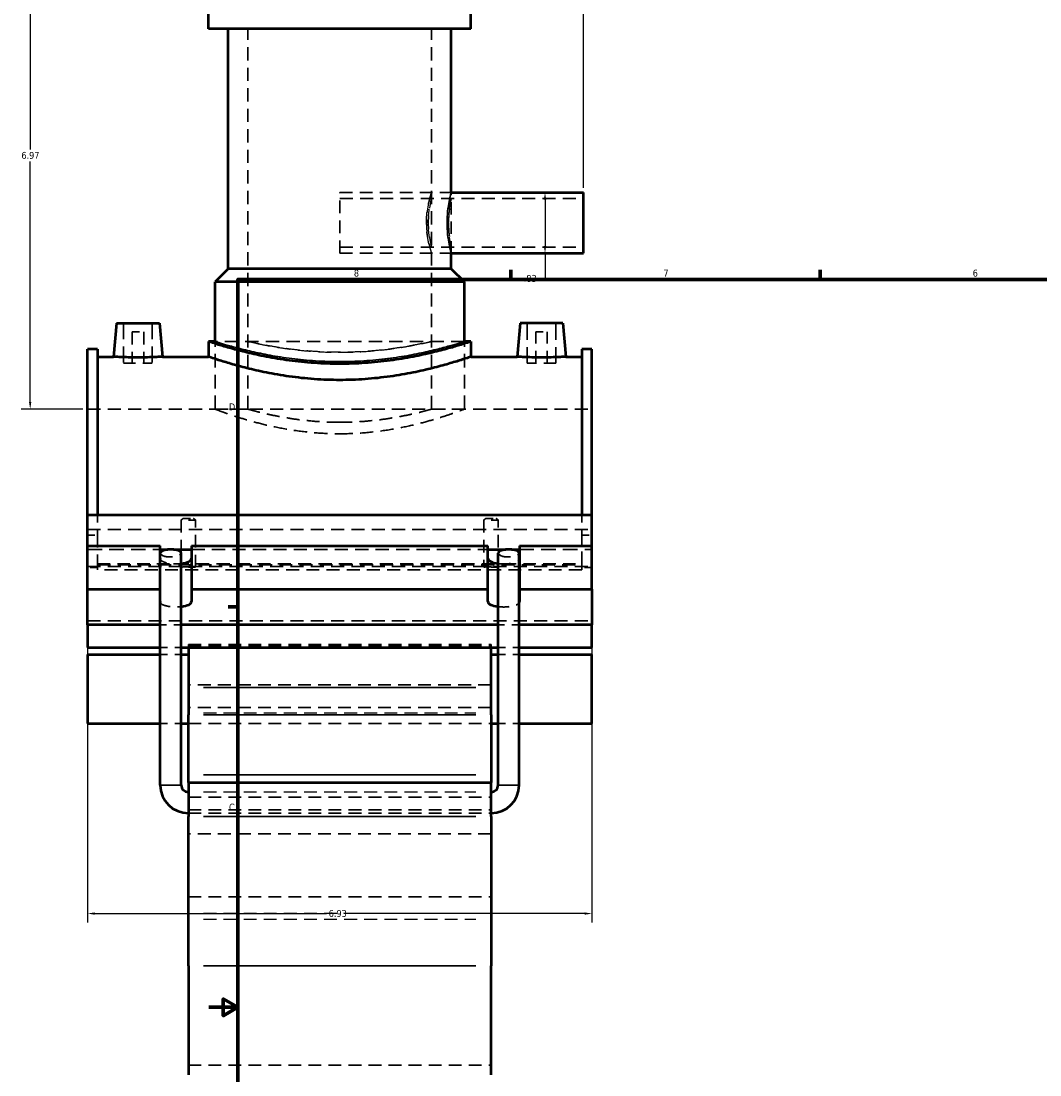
# Model space of a CAD drawing. Header units: inches. Extents: x -2.5 to 51, y -2 to 49.7.
# Tile 2 of 9: x -2.5 to 11.5, y 10.1 to 24.6. Entities that reach past the tile are written whole.
import ezdxf

# ---------------------------------------------------------------- set-up
doc = ezdxf.new("R2010")
doc.units = ezdxf.units.IN
doc.header["$MEASUREMENT"] = 0
doc.linetypes.add('DASHED', pattern=[0.2067, 0.1654, -0.0413])
for name, color, linetype, lineweight in [('Border (ANSI)', 7, 'Continuous', 70), ('Dimension (ANSI)', 7, 'Continuous', 25), ('Hidden (ANSI)', 7, 'DASHED', 35), ('Hidden Narrow (ANSI)', 7, 'DASHED', 25), ('Visible (ANSI)', 7, 'Continuous', 50), ('Visible Narrow (ANSI)', 7, 'Continuous', 35)]:
    doc.layers.add(name, color=color, linetype=linetype, lineweight=lineweight)
doc.styles.add('Note Text (ANSI)', font='tahoma.ttf')
doc.dimstyles.new('Default (ANSI)', dxfattribs={"dimtxt": 0.094488, "dimasz": 0.098425, "dimexe": 0.125, "dimexo": 0.0625, "dimgap": 0.031496, "dimtad": 0, "dimtih": 1, "dimtoh": 1, "dimrnd": 1e-08, "dimzin": 4, "dimdsep": 46, "dimtxsty": 'Note Text (ANSI)', "dimcen": 0.09, "dimdle": 0.393701, "dimclrd": 256, "dimclre": 256, "dimclrt": 5, "dimadec": 0, "dimazin": 1, "dimtfac": 1, "dimtofl": 0, "dimtmove": 0, "dimatfit": 3, "dimfxl": 1, "dimtolj": 1, "dimtzin": 4, "dimlwd": -1, "dimlwe": -1, "dimarcsym": 0})

# ---------------------------------------------------------------- blocks, each defined once
blk = doc.blocks.new('Borders Default Border')
at = {"layer": 'Border (ANSI)'}
for p, q in [((4.25, 21), (4.25, 21.134)), ((8.5, 21), (8.5, 21.134)), ((0.5, 16.5), (0.366, 16.5))]:
    blk.add_line(p, q, dxfattribs=at)
at = {"layer": 'Border (ANSI)', "flags": 128}
for points in [[(0.5, 1), (0.5, 21), (33.5, 21), (33.5, 1), (0.5, 1)], [(0.1, 11), (0.5, 11), (0.3, 11.115), (0.3, 10.885), (0.5, 11)]]:
    blk.add_lwpolyline(points, dxfattribs=at)
at = {"layer": 'Border (ANSI)', "color": 5, "true_color": 0x0000ff, "char_height": 0.0945, "attachment_point": 7, "style": 'Note Text (ANSI)'}
for s, insert in [('8', (2.094, 21.038)), ('7', (6.346, 21.04)), ('6', (10.595, 21.038)), ('D', (0.378, 19.203)), ('C', (0.378, 13.701))]:
    blk.add_mtext(s, dxfattribs=dict(at, insert=insert))
blk = doc.blocks.new('*D6')
at = {"layer": 'Defpoints', "color": 0, "transparency": 16777216}
for p in [(-1.566, 17.042), (5.364, 17.042), (5.364, 12.288)]:
    blk.add_point(p, dxfattribs=at)
at = {"layer": 'Dimension (ANSI)', "transparency": 16777216}
for p, q in [((-1.566, 16.979), (-1.566, 12.163)), ((5.364, 16.979), (5.364, 12.163)), ((-1.467, 12.288), (1.716, 12.288)), ((5.266, 12.288), (2.019, 12.288))]:
    blk.add_line(p, q, dxfattribs=at)
for points in [[(-1.467, 12.304), (-1.467, 12.272), (-1.566, 12.288)], [(5.266, 12.304), (5.266, 12.272), (5.364, 12.288)]]:
    blk.add_solid(points, dxfattribs=at)
at = {"layer": 'Dimension (ANSI)', "color": 5, "transparency": 16777216, "insert": (1.748, 12.337), "char_height": 0.0945, "attachment_point": 1, "style": 'Note Text (ANSI)'}
blk.add_mtext('\\A1;6.93', dxfattribs=at)
blk = doc.blocks.new('*D8')
at = {"layer": 'Defpoints', "color": 0, "transparency": 16777216}
for p in [(5.249, 26.664), (1.899, 26.188), (5.249, 22.195)]:
    blk.add_point(p, dxfattribs=at)
at = {"layer": 'Dimension (ANSI)', "transparency": 16777216}
for p, q in [((1.899, 26.25), (1.899, 26.789)), ((5.249, 22.258), (5.249, 26.789)), ((1.998, 26.664), (4.108, 26.664)), ((5.151, 26.664), (4.41, 26.664))]:
    blk.add_line(p, q, dxfattribs=at)
for points in [[(1.998, 26.681), (1.998, 26.648), (1.899, 26.664)], [(5.151, 26.681), (5.151, 26.648), (5.249, 26.664)]]:
    blk.add_solid(points, dxfattribs=at)
at = {"layer": 'Dimension (ANSI)', "color": 5, "transparency": 16777216, "insert": (4.14, 26.713), "char_height": 0.0945, "attachment_point": 1, "style": 'Note Text (ANSI)'}
blk.add_mtext('\\A1;3.35', dxfattribs=at)
blk = doc.blocks.new('*D9')
at = {"layer": 'Defpoints', "color": 0, "transparency": 16777216}
for p in [(4.509, 22.195), (4.509, 21.361), (4.72, 21.361)]:
    blk.add_point(p, dxfattribs=at)
at = {"layer": 'Dimension (ANSI)', "transparency": 16777216}
for p, q in [((4.72, 22.097), (4.72, 21.459)), ((4.72, 21.361), (4.72, 21.012)), ((4.72, 21.012), (4.621, 21.012))]:
    blk.add_line(p, q, dxfattribs=at)
for points in [[(4.703, 22.097), (4.736, 22.097), (4.72, 22.195)], [(4.703, 21.459), (4.736, 21.459), (4.72, 21.361)]]:
    blk.add_solid(points, dxfattribs=at)
at = {"layer": 'Dimension (ANSI)', "color": 5, "transparency": 16777216, "insert": (4.428, 21.062), "char_height": 0.0945, "attachment_point": 1, "style": 'Note Text (ANSI)'}
blk.add_mtext('\\A1;.83', dxfattribs=at)
blk = doc.blocks.new('*D10')
at = {"layer": 'Defpoints', "color": 0, "transparency": 16777216}
for p in [(-2.353, 26.188), (1.258, 26.188), (-1.566, 19.218)]:
    blk.add_point(p, dxfattribs=at)
at = {"layer": 'Dimension (ANSI)', "transparency": 16777216}
for p, q in [((1.196, 26.188), (-2.478, 26.188)), ((-2.353, 26.09), (-2.353, 22.784)), ((-2.353, 19.316), (-2.353, 22.622)), ((-1.628, 19.218), (-2.478, 19.218))]:
    blk.add_line(p, q, dxfattribs=at)
for points in [[(-2.369, 26.09), (-2.337, 26.09), (-2.353, 26.188)], [(-2.369, 19.316), (-2.337, 19.316), (-2.353, 19.218)]]:
    blk.add_solid(points, dxfattribs=at)
at = {"layer": 'Dimension (ANSI)', "color": 5, "transparency": 16777216, "insert": (-2.474, 22.752), "char_height": 0.0945, "attachment_point": 1, "style": 'Note Text (ANSI)'}
blk.add_mtext('\\A1;6.97', dxfattribs=at)

msp = doc.modelspace()

# ---------------------------------------------------------------- linework, layer by layer
at = {"layer": 'Hidden (ANSI)', "ltscale": 1.099577}
for p, q in [((0.6377, 19.218), (0.6377, 24.4455)), ((3.161, 19.218), (3.161, 24.4455))]:
    msp.add_line(p, q, dxfattribs=at)
at = {"layer": 'Hidden (ANSI)', "ltscale": 1.057135}
msp.add_line((1.8993, 21.3606), (1.8993, 22.1953), dxfattribs=at)
at = {"layer": 'Hidden (ANSI)', "ltscale": 1.058821}
for p, q in [((1.8993, 22.1953), (3.4313, 22.1953)), ((1.8993, 21.3606), (3.4313, 21.3606))]:
    msp.add_line(p, q, dxfattribs=at)
at = {"layer": 'Hidden (ANSI)', "ltscale": 1.009489}
msp.add_line((3.4313, 21.3606), (3.4313, 22.1953), dxfattribs=at)
at = {"layer": 'Hidden (ANSI)', "ltscale": 1.080471}
for p, q in [((1.8993, 22.1118), (5.2493, 22.1118)), ((1.8993, 21.4441), (5.2493, 21.4441))]:
    msp.add_line(p, q, dxfattribs=at)
at = {"layer": 'Hidden (ANSI)', "ltscale": 1.333288}
for p, q in [((-1.0695, 20.3991), (-1.0695, 19.8479)), ((-0.6758, 20.3991), (-0.6758, 19.8479)), ((4.4745, 19.8479), (4.4745, 20.3991)), ((4.8682, 19.8479), (4.8682, 20.3991))]:
    msp.add_line(p, q, dxfattribs=at)
at = {"layer": 'Hidden (ANSI)', "ltscale": 0.471064}
for p, q in [((-0.9514, 20.281), (-0.7939, 20.281)), ((4.5926, 20.281), (4.7501, 20.281))]:
    msp.add_line(p, q, dxfattribs=at)
at = {"layer": 'Hidden (ANSI)', "ltscale": 1.047583}
for p, q in [((-0.9514, 20.281), (-0.9514, 19.8479)), ((-0.7939, 20.281), (-0.7939, 19.8479)), ((4.5926, 19.8479), (4.5926, 20.281)), ((4.7501, 19.8479), (4.7501, 20.281))]:
    msp.add_line(p, q, dxfattribs=at)
at = {"layer": 'Hidden (ANSI)', "ltscale": 1.104495}
msp.add_line((3.6116, 20.148), (0.1871, 20.148), dxfattribs=at)
at = {"layer": 'Hidden (ANSI)', "ltscale": 1.124841}
for p, q in [((0.1871, 19.218), (0.1871, 20.148)), ((3.6116, 19.218), (3.6116, 20.148))]:
    msp.add_line(p, q, dxfattribs=at)
at = {"layer": 'Hidden (ANSI)', "ltscale": 0.997297}
for p, q in [((-1.0695, 19.8479), (-0.6758, 19.8479)), ((4.8682, 19.8479), (4.4745, 19.8479))]:
    msp.add_line(p, q, dxfattribs=at)
at = {"layer": 'Hidden (ANSI)', "ltscale": 1.081511}
for p, q in [((-1.5657, 19.218), (5.3643, 19.218)), ((-1.5657, 17.5668), (5.3643, 17.5668)), ((-1.5657, 17.0543), (5.3643, 17.0543)), ((-1.5657, 16.3101), (5.3643, 16.3101))]:
    msp.add_line(p, q, dxfattribs=at)
at = {"layer": 'Hidden (ANSI)', "ltscale": 1.089963}
for p, q in [((0.1871, 19.218), (0.6377, 19.218)), ((3.161, 19.218), (3.6116, 19.218))]:
    msp.add_line(p, q, dxfattribs=at)
at = {"layer": 'Hidden (ANSI)', "ltscale": 0.630222}
for p, q in [((-1.4271, 17.764), (-1.4271, 17.487)), ((5.2257, 17.764), (5.2257, 17.487))]:
    msp.add_line(p, q, dxfattribs=at)
at = {"layer": 'Hidden (ANSI)', "ltscale": 1.04627}
for p, q in [((-0.279, 17.6943), (-0.279, 17.0455)), ((-0.0803, 17.0455), (-0.0803, 17.6943)), ((3.879, 17.6943), (3.879, 17.0455)), ((4.0777, 17.0455), (4.0777, 17.6943))]:
    msp.add_line(p, q, dxfattribs=at)
at = {"layer": 'Hidden (ANSI)', "ltscale": 0.44938}
for p, q in [((-0.0803, 17.6943), (-0.279, 17.6943)), ((4.0777, 17.6943), (3.879, 17.6943))]:
    msp.add_line(p, q, dxfattribs=at)
at = {"layer": 'Hidden (ANSI)', "ltscale": 0.297896}
for p, q in [((-0.2493, 17.718), (-0.1101, 17.718)), ((3.9087, 17.718), (4.0479, 17.718))]:
    msp.add_line(p, q, dxfattribs=at)
at = {"layer": 'Hidden (ANSI)', "ltscale": 0.263891}
for p, q in [((-1.5657, 17.487), (-1.4271, 17.487)), ((5.2257, 17.487), (5.3643, 17.487)), ((-1.4271, 17.042), (-1.5657, 17.042)), ((5.3643, 17.042), (5.2257, 17.042))]:
    msp.add_line(p, q, dxfattribs=at)
at = {"layer": 'Hidden (ANSI)', "ltscale": 1.015378}
for p, q in [((-1.4271, 17.487), (-1.4271, 17.0925)), ((5.2257, 17.0925), (5.2257, 17.487))]:
    msp.add_line(p, q, dxfattribs=at)
at = {"layer": 'Hidden (ANSI)', "ltscale": 1.205209}
for p, q in [((-1.5657, 17.2898), (-0.5692, 17.2898)), ((4.3679, 17.2898), (5.3643, 17.2898))]:
    msp.add_line(p, q, dxfattribs=at)
at = {"layer": 'Hidden (ANSI)', "ltscale": 0.152872}
for p, q in [((-0.4624, 17.2898), (-0.3821, 17.2898)), ((4.1807, 17.2898), (4.261, 17.2898))]:
    msp.add_line(p, q, dxfattribs=at)
at = {"layer": 'Hidden (ANSI)', "ltscale": 1.094429}
msp.add_line((-0.1366, 17.2898), (3.9353, 17.2898), dxfattribs=at)
at = {"layer": 'Hidden (ANSI)', "ltscale": 0.072672}
for p, q in [((-1.4271, 17.0925), (-1.4271, 17.0795)), ((5.2257, 17.0795), (5.2257, 17.0925))]:
    msp.add_line(p, q, dxfattribs=at)
at = {"layer": 'Hidden (ANSI)', "ltscale": 1.039332}
for p, q in [((-1.4271, 17.0925), (-0.3529, 17.0925)), ((4.1516, 17.0925), (5.2257, 17.0925))]:
    msp.add_line(p, q, dxfattribs=at)
at = {"layer": 'Hidden (ANSI)', "ltscale": 1.089623}
msp.add_line((-0.3529, 17.0925), (4.1516, 17.0925), dxfattribs=at)
at = {"layer": 'Hidden (ANSI)', "ltscale": 1.072859}
for p, q in [((-1.4271, 17.0795), (5.2257, 17.0795)), ((5.2257, 17.0101), (-1.4271, 17.0101))]:
    msp.add_line(p, q, dxfattribs=at)
at = {"layer": 'Hidden (ANSI)', "ltscale": 0.14758}
for p, q in [((-1.4271, 17.0101), (-1.4271, 17.0795)), ((5.2257, 17.0795), (5.2257, 17.0101))]:
    msp.add_line(p, q, dxfattribs=at)
at = {"layer": 'Hidden (ANSI)', "ltscale": 0.378259}
for p, q in [((-0.0803, 17.0455), (-0.279, 17.0455)), ((4.0777, 17.0455), (3.879, 17.0455))]:
    msp.add_line(p, q, dxfattribs=at)
at = {"layer": 'Hidden (ANSI)', "ltscale": 0.549173}
for p, q in [((-0.278, 16.2532), (-0.5664, 16.2532)), ((4.3651, 16.2532), (4.0767, 16.2532)), ((-0.5664, 15.9452), (-0.278, 15.9452)), ((4.0767, 15.9452), (4.3651, 15.9452)), ((-0.5664, 15.8487), (-0.278, 15.8487)), ((4.0767, 15.8487), (4.3651, 15.8487)), ((-0.5664, 14.899), (-0.278, 14.899)), ((4.0767, 14.899), (4.3651, 14.899))]:
    msp.add_line(p, q, dxfattribs=at)
at = {"layer": 'Hidden (ANSI)', "ltscale": 0.300161}
for p, q in [((-0.1797, 15.9838), (-0.1797, 15.9636)), ((3.9783, 15.9636), (3.9783, 15.9838))]:
    msp.add_line(p, q, dxfattribs=at)
at = {"layer": 'Hidden (ANSI)', "ltscale": 1.058743}
for p, q in [((-0.1797, 15.9838), (3.9783, 15.9838)), ((-0.1797, 15.9636), (3.9783, 15.9636)), ((3.9783, 15.4286), (-0.1797, 15.4286)), ((3.9783, 15.1179), (-0.1797, 15.1179)), ((-0.1797, 14.899), (3.9783, 14.899)), ((-0.1797, 13.8883), (3.9783, 13.8883)), ((-0.1797, 13.7132), (3.9783, 13.7132)), ((-0.1797, 13.6667), (3.9783, 13.6667)), ((3.9783, 13.385), (-0.1797, 13.385)), ((-0.1797, 12.5186), (3.9783, 12.5186)), ((-0.1797, 10.2062), (3.9783, 10.2062))]:
    msp.add_line(p, q, dxfattribs=at)
at = {"layer": 'Hidden (ANSI)', "ltscale": 0.115573}
for p, q in [((-0.1797, 15.9636), (-0.1797, 15.9452)), ((3.9783, 15.9452), (3.9783, 15.9636))]:
    msp.add_line(p, q, dxfattribs=at)
at = {"layer": 'Hidden (ANSI)', "ltscale": 1.131185}
for centre in [(-0.4222, 17.2394), (4.2209, 17.2394)]:
    msp.add_ellipse(centre, major_axis=(0.1442, 0), ratio=0.3639702, start_param=3.1415927, end_param=6.2831853, dxfattribs=at)
at = {"layer": 'Hidden (ANSI)', "ltscale": 0.580703}
for centre, major_axis, start_param, end_param in [((-0.3529, 17.1665), (-0.2163, 0), 0.1609249, 1.5707963), ((4.1516, 17.1665), (0.2163, 0), 4.712389, 6.1222604)]:
    msp.add_ellipse(centre, major_axis=major_axis, ratio=0.3420201, start_param=start_param, end_param=end_param, dxfattribs=at)
at = {"layer": 'Hidden (ANSI)', "ltscale": 0.145557}
for centre, start_param, end_param in [((-0.3529, 17.1665), 1.5707963, 1.9243713), ((4.1516, 17.1665), 1.2172214, 1.5707963)]:
    msp.add_ellipse(centre, major_axis=(-0.2163, 0), ratio=0.3420201, start_param=start_param, end_param=end_param, dxfattribs=at)
at = {"layer": 'Hidden (ANSI)', "ltscale": 0.922604}
for centre, major_axis, start_param, end_param in [((-0.3529, 16.5737), (-0.2163, 0), 0.1609249, 1.9243713), ((4.1516, 16.5737), (0.2163, 0), 4.358814, 6.1222604)]:
    msp.add_ellipse(centre, major_axis=major_axis, ratio=0.3420201, start_param=start_param, end_param=end_param, dxfattribs=at)
at = {"layer": 'Hidden (ANSI)', "ltscale": 1.094813}
for points, knots in [([(0.1871, 19.218), (0.1871, 19.218), (0.1976, 19.2139), (0.2415, 19.1975), (0.2748, 19.1852), (0.3625, 19.1541), (0.417, 19.1353), (0.5423, 19.0949), (0.6132, 19.0733), (0.764, 19.0312), (0.8493, 19.0092), (1.0351, 18.9676), (1.1358, 18.948), (1.3463, 18.9152), (1.4564, 18.902), (1.6785, 18.8843), (1.7906, 18.88), (1.8993, 18.88)], [19.8774218, 19.8774218, 19.8774218, 19.8774218, 20.7053119, 20.7053119, 21.533202, 21.533202, 22.3610921, 22.3610921, 23.1889822, 23.1889822, 24.0175439, 24.0175439, 24.8461056, 24.8461056, 25.6746674, 25.6746674, 26.5032291, 26.5032291, 26.5032291, 26.5032291]), ([(1.8993, 18.88), (2.0081, 18.88), (2.1201, 18.8843), (2.3422, 18.902), (2.4523, 18.9152), (2.6629, 18.948), (2.7635, 18.9676), (2.9494, 19.0092), (3.0346, 19.0312), (3.1854, 19.0733), (3.2564, 19.0949), (3.3817, 19.1353), (3.4361, 19.1541), (3.5238, 19.1852), (3.5572, 19.1975), (3.6011, 19.2139), (3.6116, 19.218), (3.6116, 19.218)], [0, 0, 0, 0, 0.8285617, 0.8285617, 1.6571235, 1.6571235, 2.4856852, 2.4856852, 3.3142469, 3.3142469, 4.142137, 4.142137, 4.9700271, 4.9700271, 5.7979172, 5.7979172, 6.6258073, 6.6258073, 6.6258073, 6.6258073])]:
    msp.add_open_spline(points, degree=3, knots=knots, dxfattribs=at)
at = {"layer": 'Hidden (ANSI)', "ltscale": 1.070717}
for points, knots in [([(1.8993, 19.0377), (1.8197, 19.0377), (1.7374, 19.04), (1.5741, 19.0492), (1.493, 19.0561), (1.3377, 19.0734), (1.2634, 19.0837), (1.126, 19.1058), (1.063, 19.1175), (0.9514, 19.14), (0.899, 19.1516), (0.8066, 19.1734), (0.7665, 19.1835), (0.7019, 19.2003), (0.6775, 19.207), (0.6453, 19.2158), (0.6377, 19.218), (0.6377, 19.218)], [0, 0, 0, 0, 0.6071488, 0.6071488, 1.2142975, 1.2142975, 1.8214463, 1.8214463, 2.428595, 2.428595, 3.0356081, 3.0356081, 3.6426212, 3.6426212, 4.2496343, 4.2496343, 4.8566474, 4.8566474, 4.8566474, 4.8566474]), ([(3.161, 19.218), (3.161, 19.218), (3.1533, 19.2158), (3.1212, 19.207), (3.0967, 19.2003), (3.0322, 19.1835), (2.9921, 19.1734), (2.8996, 19.1516), (2.8472, 19.14), (2.7357, 19.1175), (2.6727, 19.1058), (2.5353, 19.0837), (2.461, 19.0734), (2.3057, 19.0561), (2.2246, 19.0492), (2.0613, 19.04), (1.979, 19.0377), (1.8993, 19.0377)], [14.5699421, 14.5699421, 14.5699421, 14.5699421, 15.1769552, 15.1769552, 15.7839683, 15.7839683, 16.3909814, 16.3909814, 16.9979944, 16.9979944, 17.6051432, 17.6051432, 18.212292, 18.212292, 18.8194407, 18.8194407, 19.4265895, 19.4265895, 19.4265895, 19.4265895])]:
    msp.add_open_spline(points, degree=3, knots=knots, dxfattribs=at)
at = {"layer": 'Hidden (ANSI)', "ltscale": 0.072239}
for points, weights in [([(-0.2493, 17.718), (-0.2625, 17.7082), (-0.279, 17.6943)], [1, 1.00992428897, 1]), ([(-0.0803, 17.6943), (-0.0969, 17.7082), (-0.1101, 17.718)], [1, 1.00992428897, 1]), ([(3.9087, 17.718), (3.8955, 17.7082), (3.879, 17.6943)], [1, 1.00992428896, 1]), ([(4.0777, 17.6943), (4.0611, 17.7082), (4.0479, 17.718)], [1, 1.00992428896, 1])]:
    msp.add_rational_spline(points, weights, degree=2, dxfattribs=at)
at = {"layer": 'Hidden (ANSI)', "ltscale": 0.450542}
for points, knots in [([(-0.279, 17.0455), (-0.2744, 17.0468), (-0.269, 17.0479), (-0.2527, 17.0502), (-0.2395, 17.0512), (-0.2104, 17.0524), (-0.1945, 17.0526), (-0.1797, 17.0526), (-0.1649, 17.0526), (-0.1491, 17.0524), (-0.12, 17.0512), (-0.1068, 17.0502), (-0.0905, 17.0479), (-0.085, 17.0469), (-0.0803, 17.0455)], [-0.28920517, -0.28920517, -0.28920517, -0.28920517, -0.22638723, -0.22638723, -0.11319361, -0.11319361, 0, 0, 0, 0.11284098, 0.11284098, 0.22568196, 0.22568196, 0.28917826, 0.28917826, 0.28917826, 0.28917826]), ([(3.879, 17.0455), (3.8837, 17.0469), (3.8891, 17.0479), (3.9055, 17.0502), (3.9187, 17.0512), (3.9477, 17.0524), (3.9635, 17.0526), (3.9931, 17.0526), (4.0089, 17.0524), (4.038, 17.0512), (4.0512, 17.0502), (4.0675, 17.0479), (4.073, 17.0469), (4.0777, 17.0455)], [0.6402703, 0.6402703, 0.6402703, 0.6402703, 0.7037666, 0.7037666, 0.81660758, 0.81660758, 0.92944857, 0.92944857, 1.04228955, 1.04228955, 1.15513053, 1.15513053, 1.21862683, 1.21862683, 1.21862683, 1.21862683])]:
    msp.add_open_spline(points, degree=3, knots=knots, dxfattribs=at)
at = {"layer": 'Hidden Narrow (ANSI)', "ltscale": 1.06497}
for p, q in [((0.0282, 15.045), (3.7704, 15.045)), ((0.0282, 13.9609), (3.7704, 13.9609)), ((0.0282, 12.2916), (3.7704, 12.2916)), ((0.0282, 12.2105), (3.7704, 12.2105))]:
    msp.add_line(p, q, dxfattribs=at)
at = {"layer": 'Hidden Narrow (ANSI)', "ltscale": 1.064585}
msp.add_open_spline([(3.09, 21.778), (3.09, 21.8308), (3.0939, 21.8869), (3.1076, 21.9896), (3.1171, 22.0362), (3.1348, 22.1099), (3.1442, 22.1419), (3.1573, 22.1846), (3.161, 22.1953), (3.161, 22.1953), (3.1573, 22.1846), (3.1442, 22.1419), (3.1348, 22.1099), (3.1171, 22.0362), (3.1076, 21.9896), (3.0939, 21.8869), (3.09, 21.8308), (3.09, 21.7251), (3.0939, 21.669), (3.1076, 21.5664), (3.1171, 21.5197), (3.1348, 21.446), (3.1442, 21.414), (3.1573, 21.3713), (3.161, 21.3606), (3.161, 21.3606), (3.1573, 21.3713), (3.1442, 21.414), (3.1348, 21.446), (3.1171, 21.5197), (3.1076, 21.5664), (3.0939, 21.669), (3.09, 21.7251), (3.09, 21.778)], degree=3, knots=[0, 0, 0, 0, 0.4026772, 0.4026772, 0.8053544, 0.8053544, 1.2078508, 1.2078508, 1.6103473, 1.6103473, 2.0128437, 2.0128437, 2.4153401, 2.4153401, 2.8180173, 2.8180173, 3.2206946, 3.2206946, 3.6233718, 3.6233718, 4.026049, 4.026049, 4.4285454, 4.4285454, 4.8310418, 4.8310418, 5.2335383, 5.2335383, 5.6360347, 5.6360347, 6.0387119, 6.0387119, 6.4413891, 6.4413891, 6.4413891, 6.4413891], dxfattribs=at)
at = {"layer": 'Hidden Narrow (ANSI)', "ltscale": 1.062052}
for points, knots in [([(3.4313, 22.1953), (3.4313, 22.1953), (3.4284, 22.1847), (3.4176, 22.142), (3.4099, 22.11), (3.3954, 22.0361), (3.3876, 21.9894), (3.3765, 21.8867), (3.3734, 21.8307), (3.3734, 21.778)], [4.8178145, 4.8178145, 4.8178145, 4.8178145, 5.219259, 5.219259, 5.6207035, 5.6207035, 6.0222281, 6.0222281, 6.4237527, 6.4237527, 6.4237527, 6.4237527]), ([(3.3734, 21.778), (3.3734, 21.7253), (3.3765, 21.6693), (3.3876, 21.5665), (3.3954, 21.5198), (3.4099, 21.446), (3.4176, 21.4139), (3.4284, 21.3712), (3.4313, 21.3606), (3.4313, 21.3606)], [0, 0, 0, 0, 0.4015246, 0.4015246, 0.8030491, 0.8030491, 1.2044936, 1.2044936, 1.6059382, 1.6059382, 1.6059382, 1.6059382])]:
    msp.add_open_spline(points, degree=3, knots=knots, dxfattribs=at)
at = {"layer": 'Hidden Narrow (ANSI)', "ltscale": 1.13254}
msp.add_open_spline([(3.116, 21.778), (3.116, 21.7358), (3.1184, 21.691), (3.127, 21.6088), (3.1331, 21.5714), (3.1443, 21.5124), (3.1503, 21.4867), (3.1587, 21.4526), (3.161, 21.4441), (3.161, 21.4441), (3.1587, 21.4526), (3.1503, 21.4867), (3.1443, 21.5124), (3.1331, 21.5714), (3.127, 21.6088), (3.1184, 21.691), (3.116, 21.7358), (3.116, 21.8201), (3.1184, 21.8649), (3.127, 21.9471), (3.1331, 21.9845), (3.1443, 22.0436), (3.1503, 22.0692), (3.1587, 22.1034), (3.161, 22.1118), (3.161, 22.1118), (3.1587, 22.1034), (3.1503, 22.0692), (3.1443, 22.0436), (3.1331, 21.9845), (3.127, 21.9471), (3.1184, 21.8649), (3.116, 21.8201), (3.116, 21.778)], degree=3, knots=[0, 0, 0, 0, 0.3211135, 0.3211135, 0.642227, 0.642227, 0.9632837, 0.9632837, 1.2843404, 1.2843404, 1.6053971, 1.6053971, 1.9264539, 1.9264539, 2.2475674, 2.2475674, 2.5686808, 2.5686808, 2.8897943, 2.8897943, 3.2109078, 3.2109078, 3.5319646, 3.5319646, 3.8530213, 3.8530213, 4.174078, 4.174078, 4.4951347, 4.4951347, 4.8162482, 4.8162482, 5.1373617, 5.1373617, 5.1373617, 5.1373617], dxfattribs=at)
at = {"layer": 'Hidden Narrow (ANSI)', "ltscale": 1.130865}
msp.add_open_spline([(3.3945, 21.778), (3.3945, 21.82), (3.3965, 21.8648), (3.4035, 21.947), (3.4084, 21.9845), (3.4177, 22.0436), (3.4225, 22.0693), (3.4294, 22.1034), (3.4313, 22.1118), (3.4313, 22.1118), (3.4294, 22.1034), (3.4225, 22.0693), (3.4177, 22.0436), (3.4084, 21.9845), (3.4035, 21.947), (3.3965, 21.8648), (3.3945, 21.82), (3.3945, 21.7359), (3.3965, 21.6911), (3.4035, 21.6089), (3.4084, 21.5715), (3.4177, 21.5123), (3.4225, 21.4867), (3.4294, 21.4525), (3.4313, 21.4441), (3.4313, 21.4441), (3.4294, 21.4525), (3.4225, 21.4867), (3.4177, 21.5123), (3.4084, 21.5715), (3.4035, 21.6089), (3.3965, 21.6911), (3.3945, 21.7359), (3.3945, 21.778)], degree=3, knots=[0, 0, 0, 0, 0.3205526, 0.3205526, 0.6411053, 0.6411053, 0.9616324, 0.9616324, 1.2821595, 1.2821595, 1.6026867, 1.6026867, 1.9232138, 1.9232138, 2.2437664, 2.2437664, 2.5643191, 2.5643191, 2.8848717, 2.8848717, 3.2054243, 3.2054243, 3.5259515, 3.5259515, 3.8464786, 3.8464786, 4.1670057, 4.1670057, 4.4875329, 4.4875329, 4.8080855, 4.8080855, 5.1286381, 5.1286381, 5.1286381, 5.1286381], dxfattribs=at)
at = {"layer": 'Hidden Narrow (ANSI)', "ltscale": 1.091371}
for points, knots in [([(0.1871, 20.148), (0.1871, 20.148), (0.1975, 20.1447), (0.2412, 20.1311), (0.2745, 20.1209), (0.3621, 20.0953), (0.4165, 20.0798), (0.542, 20.0465), (0.613, 20.0287), (0.7642, 19.9942), (0.8496, 19.9762), (1.0359, 19.9422), (1.1367, 19.9263), (1.3474, 19.8997), (1.4574, 19.889), (1.6793, 19.8748), (1.791, 19.8713), (1.8993, 19.8713)], [19.8054754, 19.8054754, 19.8054754, 19.8054754, 20.6305528, 20.6305528, 21.4556301, 21.4556301, 22.2807075, 22.2807075, 23.1057848, 23.1057848, 23.9311637, 23.9311637, 24.7565427, 24.7565427, 25.5819216, 25.5819216, 26.4073006, 26.4073006, 26.4073006, 26.4073006]), ([(1.8993, 19.8713), (2.0076, 19.8713), (2.1194, 19.8748), (2.3412, 19.889), (2.4513, 19.8997), (2.662, 19.9263), (2.7628, 19.9422), (2.949, 19.9762), (3.0345, 19.9942), (3.1857, 20.0287), (3.2567, 20.0465), (3.3822, 20.0798), (3.4366, 20.0953), (3.5242, 20.1209), (3.5574, 20.1311), (3.6011, 20.1447), (3.6116, 20.148), (3.6116, 20.148)], [0, 0, 0, 0, 0.8253789, 0.8253789, 1.6507579, 1.6507579, 2.4761368, 2.4761368, 3.3015158, 3.3015158, 4.1265931, 4.1265931, 4.9516704, 4.9516704, 5.7767478, 5.7767478, 6.6018251, 6.6018251, 6.6018251, 6.6018251])]:
    msp.add_open_spline(points, degree=3, knots=knots, dxfattribs=at)
at = {"layer": 'Hidden Narrow (ANSI)', "ltscale": 1.099522}
msp.add_open_spline([(1.8993, 19.9995), (1.8198, 19.9995), (1.7377, 20.0014), (1.5744, 20.0089), (1.4934, 20.0145), (1.338, 20.0287), (1.2637, 20.0372), (1.1262, 20.0553), (1.0631, 20.065), (0.9514, 20.0836), (0.8989, 20.0932), (0.8064, 20.1111), (0.7663, 20.1195), (0.7018, 20.1334), (0.6774, 20.1389), (0.6453, 20.1462), (0.6377, 20.148), (0.6377, 20.148), (0.6453, 20.1462), (0.6774, 20.1389), (0.7018, 20.1334), (0.7663, 20.1195), (0.8064, 20.1111), (0.8989, 20.0932), (0.9514, 20.0836), (1.0631, 20.065), (1.1262, 20.0553), (1.2637, 20.0372), (1.338, 20.0287), (1.4934, 20.0145), (1.5744, 20.0089), (1.7377, 20.0014), (1.8198, 19.9995), (1.9789, 19.9995), (2.061, 20.0014), (2.2242, 20.0089), (2.3053, 20.0145), (2.4606, 20.0287), (2.535, 20.0372), (2.6725, 20.0553), (2.7356, 20.065), (2.8473, 20.0836), (2.8997, 20.0932), (2.9923, 20.1111), (3.0324, 20.1195), (3.0968, 20.1334), (3.1213, 20.1389), (3.1533, 20.1462), (3.161, 20.148), (3.161, 20.148), (3.1533, 20.1462), (3.1213, 20.1389), (3.0968, 20.1334), (3.0324, 20.1195), (2.9923, 20.1111), (2.8997, 20.0932), (2.8473, 20.0836), (2.7356, 20.065), (2.6725, 20.0553), (2.535, 20.0372), (2.4606, 20.0287), (2.3053, 20.0145), (2.2242, 20.0089), (2.061, 20.0014), (1.9789, 19.9995), (1.8993, 19.9995)], degree=3, knots=[0, 0, 0, 0, 0.605982, 0.605982, 1.2119641, 1.2119641, 1.8179461, 1.8179461, 2.4239281, 2.4239281, 3.0298478, 3.0298478, 3.6357674, 3.6357674, 4.241687, 4.241687, 4.8476066, 4.8476066, 5.4535263, 5.4535263, 6.0594459, 6.0594459, 6.6653655, 6.6653655, 7.2712851, 7.2712851, 7.8772672, 7.8772672, 8.4832492, 8.4832492, 9.0892312, 9.0892312, 9.6952133, 9.6952133, 10.3011953, 10.3011953, 10.9071773, 10.9071773, 11.5131594, 11.5131594, 12.1191414, 12.1191414, 12.725061, 12.725061, 13.3309806, 13.3309806, 13.9369003, 13.9369003, 14.5428199, 14.5428199, 15.1487395, 15.1487395, 15.7546591, 15.7546591, 16.3605788, 16.3605788, 16.9664984, 16.9664984, 17.5724804, 17.5724804, 18.1784624, 18.1784624, 18.7844445, 18.7844445, 19.3904265, 19.3904265, 19.3904265, 19.3904265], dxfattribs=at)
at = {"layer": 'Visible (ANSI)'}
for p, q in [((0.097, 24.4455), (0.097, 24.6546)), ((3.7017, 24.4455), (3.7017, 24.6546)), ((3.7017, 24.4455), (0.097, 24.4455)), ((0.3673, 21.1464), (0.3673, 24.4455)), ((3.4313, 22.1953), (3.4313, 24.4455)), ((3.4313, 22.1953), (5.2493, 22.1953)), ((5.2493, 21.3606), (5.2493, 22.1953)), ((3.4313, 21.1464), (3.4313, 21.3606)), ((3.4313, 21.3606), (5.2493, 21.3606)), ((0.3673, 21.1464), (0.1871, 20.9661)), ((3.4313, 21.1464), (0.3673, 21.1464)), ((3.4313, 21.1464), (3.6116, 20.9661)), ((3.6116, 20.9661), (0.1871, 20.9661)), ((0.1871, 20.148), (0.1871, 20.9661)), ((3.6116, 20.148), (3.6116, 20.9661)), ((-1.1679, 20.3991), (-1.2082, 19.9389)), ((-1.1679, 20.3991), (-0.5774, 20.3991)), ((-0.5774, 20.3991), (-0.5371, 19.9389)), ((4.3761, 20.3991), (4.3358, 19.9389)), ((4.9666, 20.3991), (4.3761, 20.3991)), ((4.9666, 20.3991), (5.0069, 19.9389)), ((0.097, 20.148), (0.097, 19.9389)), ((0.1871, 20.148), (0.097, 20.148)), ((3.7017, 20.148), (3.6116, 20.148)), ((3.7017, 20.148), (3.7017, 19.9389)), ((-1.5657, 17.764), (-1.5657, 20.0434)), ((-1.4271, 20.0434), (-1.5657, 20.0434)), ((-1.4271, 20.0434), (-1.4271, 17.764)), ((5.2257, 20.0434), (5.2257, 17.764)), ((5.3643, 20.0434), (5.2257, 20.0434)), ((5.3643, 17.764), (5.3643, 20.0434)), ((-1.4271, 19.9389), (-1.2082, 19.9389)), ((-0.5371, 19.9389), (0.097, 19.9389)), ((3.7017, 19.9389), (4.3358, 19.9389)), ((5.0069, 19.9389), (5.2257, 19.9389)), ((-1.5657, 17.764), (5.3643, 17.764)), ((-1.5657, 17.3391), (-1.5657, 17.764)), ((5.3643, 17.3391), (5.3643, 17.764)), ((-1.5657, 17.3391), (-0.5692, 17.3391)), ((-1.5657, 16.7463), (-1.5657, 17.3391)), ((-0.5692, 16.7463), (-0.5692, 17.3391)), ((-0.5692, 17.2898), (-0.4624, 17.2898)), ((-0.5664, 14.0534), (-0.5664, 17.2394)), ((-0.3821, 17.2898), (-0.1366, 17.2898)), ((-0.278, 14.0534), (-0.278, 17.2394)), ((-0.1366, 17.3391), (-0.1366, 16.7463)), ((-0.1366, 17.3391), (3.9353, 17.3391)), ((3.9353, 16.7463), (3.9353, 17.3391)), ((3.9353, 17.2898), (4.1807, 17.2898)), ((4.0767, 14.0534), (4.0767, 17.2394)), ((4.261, 17.2898), (4.3679, 17.2898)), ((4.3651, 14.0534), (4.3651, 17.2394)), ((4.3679, 17.3391), (4.3679, 16.7463)), ((4.3679, 17.3391), (5.3643, 17.3391)), ((5.3643, 16.7463), (5.3643, 17.3391)), ((-1.5657, 16.7463), (-0.5692, 16.7463)), ((-1.5657, 16.2532), (-1.5657, 16.7463)), ((-0.5692, 16.5737), (-0.5692, 16.7463)), ((-0.1366, 16.7463), (-0.1366, 16.5737)), ((-0.1366, 16.7463), (3.9353, 16.7463)), ((3.9353, 16.5737), (3.9353, 16.7463)), ((4.3679, 16.7463), (4.3679, 16.5737)), ((4.3679, 16.7463), (5.3643, 16.7463)), ((5.3643, 16.7463), (5.3643, 16.2532)), ((-0.5664, 16.2532), (-1.5657, 16.2532)), ((-1.5657, 16.2532), (-1.5657, 15.9452)), ((4.0767, 16.2532), (-0.278, 16.2532)), ((5.3643, 16.2532), (4.3651, 16.2532)), ((5.3643, 15.9452), (5.3643, 16.2532)), ((-1.5657, 15.9452), (-0.5664, 15.9452)), ((-0.278, 15.9452), (4.0767, 15.9452)), ((-0.1797, 15.9452), (-0.1797, 15.3935)), ((3.9783, 15.3935), (3.9783, 15.9452)), ((4.3651, 15.9452), (5.3643, 15.9452)), ((-1.5657, 15.8487), (-1.5657, 14.899)), ((-1.5657, 15.8487), (-0.5664, 15.8487)), ((-0.278, 15.8487), (-0.1797, 15.8487)), ((3.9783, 15.8487), (4.0767, 15.8487)), ((4.3651, 15.8487), (5.3643, 15.8487)), ((5.3643, 14.899), (5.3643, 15.8487)), ((-0.1797, 15.3935), (-0.1797, 15.019)), ((3.9783, 15.019), (3.9783, 15.3935)), ((-0.1797, 14.1924), (-0.1797, 15.019)), ((3.9783, 15.019), (3.9783, 14.1924)), ((-1.5657, 14.899), (-0.5664, 14.899)), ((-0.278, 14.899), (-0.1797, 14.899)), ((3.9783, 14.899), (4.0767, 14.899)), ((4.3651, 14.899), (5.3643, 14.899)), ((-0.1797, 14.0902), (-0.1797, 14.1924)), ((3.9783, 14.1924), (3.9783, 14.0902)), ((-0.1797, 14.0902), (-0.1797, 13.6216)), ((-0.1797, 14.0902), (3.9783, 14.0902)), ((3.9783, 13.6216), (3.9783, 14.0902)), ((-0.1797, 11.5683), (-0.1797, 13.6216)), ((3.9783, 13.6216), (3.9783, 11.5683)), ((-0.1797, 11.5683), (-0.1797, 10.071)), ((3.9783, 10.071), (3.9783, 11.5683))]:
    msp.add_line(p, q, dxfattribs=at)
for centre, radius, start, end in [((-0.1797, 14.0534), 0.3867, 180, 270), ((-0.1797, 14.0534), 0.0984, 180, 270), ((3.9783, 14.0534), 0.3867, 270, 0), ((3.9783, 14.0534), 0.0984, 270, 0)]:
    msp.add_arc(centre, radius, start, end, dxfattribs=at)
for centre, major_axis, ratio, start_param, end_param in [((-0.4222, 17.2394), (0.1442, 0), 0.3639702, 1.8530284, 3.1415927), ((-0.4222, 17.2394), (-0.1442, 0), 0.3639702, 4.4301569, 4.994621), ((-0.4222, 17.2394), (0.1442, 0), 0.3639702, 0, 1.2885643), ((4.2209, 17.2394), (0.1442, 0), 0.3639702, 1.8530284, 3.1415927), ((4.2209, 17.2394), (-0.1442, 0), 0.3639702, 4.4301569, 4.994621), ((4.2209, 17.2394), (0.1442, 0), 0.3639702, 0, 1.2885643), ((-0.3529, 17.1665), (-0.2163, 0), 0.3420201, 0, 0.1609249), ((-0.3529, 17.1665), (0.2163, 0), 0.3420201, 5.0659639, 6.2831853), ((4.1516, 17.1665), (-0.2163, 0), 0.3420201, 0, 1.2172214), ((4.1516, 17.1665), (0.2163, 0), 0.3420201, 6.1222604, 6.2831853), ((-0.3529, 16.5737), (-0.2163, 0), 0.3420201, 0, 0.1609249), ((-0.3529, 16.5737), (0.2163, 0), 0.3420201, 5.0659639, 6.2831853), ((4.1516, 16.5737), (-0.2163, 0), 0.3420201, 0, 1.2172214), ((4.1516, 16.5737), (0.2163, 0), 0.3420201, 6.1222604, 6.2831853)]:
    msp.add_ellipse(centre, major_axis=major_axis, ratio=ratio, start_param=start_param, end_param=end_param, dxfattribs=at)
for points, knots in [([(1.8993, 19.8405), (1.7852, 19.8405), (1.6675, 19.8444), (1.4339, 19.8602), (1.3181, 19.8721), (1.0963, 19.9018), (0.9903, 19.9195), (0.7943, 19.9573), (0.7044, 19.9773), (0.5454, 20.0156), (0.4706, 20.0354), (0.3386, 20.0723), (0.2813, 20.0895), (0.189, 20.118), (0.154, 20.1293), (0.108, 20.1443), (0.097, 20.148), (0.097, 20.148)], [0, 0, 0, 0, 0.8695929, 0.8695929, 1.7391858, 1.7391858, 2.6087787, 2.6087787, 3.4783716, 3.4783716, 4.3475702, 4.3475702, 5.2167687, 5.2167687, 6.0859673, 6.0859673, 6.9551658, 6.9551658, 6.9551658, 6.9551658]), ([(3.7017, 20.148), (3.7017, 20.148), (3.6907, 20.1443), (3.6447, 20.1293), (3.6096, 20.118), (3.5174, 20.0895), (3.4601, 20.0723), (3.3281, 20.0354), (3.2533, 20.0156), (3.0942, 19.9773), (3.0044, 19.9573), (2.8084, 19.9195), (2.7023, 19.9018), (2.4806, 19.8721), (2.3647, 19.8602), (2.1312, 19.8444), (2.0135, 19.8405), (1.8993, 19.8405)], [-6.9551658, -6.9551658, -6.9551658, -6.9551658, -6.0859673, -6.0859673, -5.2167687, -5.2167687, -4.3475702, -4.3475702, -3.4783716, -3.4783716, -2.6087787, -2.6087787, -1.7391858, -1.7391858, -0.8695929, -0.8695929, 0, 0, 0, 0]), ([(-0.5371, 19.9389), (-0.5371, 19.9389), (-0.5455, 19.9383), (-0.5797, 19.9363), (-0.6055, 19.9349), (-0.665, 19.9321), (-0.7027, 19.9307), (-0.7854, 19.9286), (-0.8305, 19.9281), (-0.9149, 19.9281), (-0.9599, 19.9286), (-1.0426, 19.9307), (-1.0804, 19.9321), (-1.1399, 19.9349), (-1.1656, 19.9363), (-1.1998, 19.9383), (-1.2082, 19.9389), (-1.2082, 19.9389)], [1.2863328, 1.2863328, 1.2863328, 1.2863328, 1.6078122, 1.6078122, 1.9292915, 1.9292915, 2.2509786, 2.2509786, 2.5726656, 2.5726656, 2.8943526, 2.8943526, 3.2160396, 3.2160396, 3.537519, 3.537519, 3.8589984, 3.8589984, 3.8589984, 3.8589984]), ([(3.7017, 19.9389), (3.7017, 19.9389), (3.6907, 19.9351), (3.6446, 19.9194), (3.6096, 19.9077), (3.5173, 19.878), (3.46, 19.8602), (3.328, 19.8217), (3.2533, 19.8011), (3.0943, 19.7612), (3.0044, 19.7403), (2.8086, 19.7009), (2.7025, 19.6824), (2.4808, 19.6514), (2.3649, 19.639), (2.1313, 19.6224), (2.0135, 19.6183), (1.7851, 19.6183), (1.6674, 19.6224), (1.4337, 19.639), (1.3179, 19.6514), (1.0961, 19.6824), (0.9901, 19.7009), (0.7942, 19.7403), (0.7044, 19.7612), (0.5454, 19.8011), (0.4707, 19.8217), (0.3387, 19.8602), (0.2814, 19.878), (0.1891, 19.9077), (0.1541, 19.9194), (0.108, 19.9351), (0.097, 19.9389), (0.097, 19.9389)], [6.9601365, 6.9601365, 6.9601365, 6.9601365, 7.8299206, 7.8299206, 8.6997047, 8.6997047, 9.5694887, 9.5694887, 10.4392728, 10.4392728, 11.3095229, 11.3095229, 12.1797729, 12.1797729, 13.0500229, 13.0500229, 13.9202729, 13.9202729, 14.7905229, 14.7905229, 15.660773, 15.660773, 16.531023, 16.531023, 17.401273, 17.401273, 18.2710571, 18.2710571, 19.1408412, 19.1408412, 20.0106253, 20.0106253, 20.8804094, 20.8804094, 20.8804094, 20.8804094]), ([(5.0069, 19.9389), (5.0069, 19.9389), (4.9985, 19.9383), (4.9643, 19.9363), (4.9385, 19.9349), (4.879, 19.9321), (4.8413, 19.9307), (4.7586, 19.9286), (4.7135, 19.9281), (4.6713, 19.9281), (4.6291, 19.9281), (4.5841, 19.9286), (4.5014, 19.9307), (4.4636, 19.9321), (4.4041, 19.9349), (4.3784, 19.9363), (4.3442, 19.9383), (4.3358, 19.9389), (4.3358, 19.9389)], [3.8589984, 3.8589984, 3.8589984, 3.8589984, 4.1804777, 4.1804777, 4.5019571, 4.5019571, 4.8236441, 4.8236441, 5.1453311, 5.1453311, 5.1453311, 5.4670182, 5.4670182, 5.7887052, 5.7887052, 6.1101846, 6.1101846, 6.4316639, 6.4316639, 6.4316639, 6.4316639])]:
    msp.add_open_spline(points, degree=3, knots=knots, dxfattribs=at)
at = {"layer": 'Visible Narrow (ANSI)'}
for p, q in [((3.7704, 15.3935), (0.0282, 15.3935)), ((0.0282, 15.019), (3.7704, 15.019)), ((0.0282, 14.1924), (3.7704, 14.1924)), ((-0.2798, 14.0534), (-0.5646, 14.0534)), ((4.0785, 14.0534), (4.3633, 14.0534)), ((0.0282, 13.6216), (3.7704, 13.6216)), ((0.0282, 11.5683), (3.7704, 11.5683))]:
    msp.add_line(p, q, dxfattribs=at)
for points, knots in [([(3.4313, 21.3606), (3.4313, 21.3606), (3.4284, 21.3712), (3.4176, 21.4139), (3.4099, 21.446), (3.3954, 21.5198), (3.3876, 21.5665), (3.3765, 21.6693), (3.3734, 21.7253), (3.3734, 21.8307), (3.3765, 21.8867), (3.3876, 21.9894), (3.3954, 22.0361), (3.4099, 22.11), (3.4176, 22.142), (3.4284, 22.1847), (3.4313, 22.1953), (3.4313, 22.1953)], [1.6059382, 1.6059382, 1.6059382, 1.6059382, 2.0073827, 2.0073827, 2.4088272, 2.4088272, 2.8103518, 2.8103518, 3.2118763, 3.2118763, 3.6134009, 3.6134009, 4.0149255, 4.0149255, 4.41637, 4.41637, 4.8178145, 4.8178145, 4.8178145, 4.8178145]), ([(3.6116, 20.148), (3.6116, 20.148), (3.6011, 20.1447), (3.5574, 20.1311), (3.5242, 20.1209), (3.4366, 20.0953), (3.3822, 20.0798), (3.2567, 20.0465), (3.1857, 20.0287), (3.0345, 19.9942), (2.949, 19.9762), (2.7628, 19.9422), (2.662, 19.9263), (2.4513, 19.8997), (2.3412, 19.889), (2.1194, 19.8748), (2.0076, 19.8713), (1.791, 19.8713), (1.6793, 19.8748), (1.4574, 19.889), (1.3474, 19.8997), (1.1367, 19.9263), (1.0359, 19.9422), (0.8496, 19.9762), (0.7642, 19.9942), (0.613, 20.0287), (0.542, 20.0465), (0.4165, 20.0798), (0.3621, 20.0953), (0.2745, 20.1209), (0.2412, 20.1311), (0.1975, 20.1447), (0.1871, 20.148), (0.1871, 20.148)], [6.6018251, 6.6018251, 6.6018251, 6.6018251, 7.4269025, 7.4269025, 8.2519798, 8.2519798, 9.0770572, 9.0770572, 9.9021345, 9.9021345, 10.7275135, 10.7275135, 11.5528924, 11.5528924, 12.3782713, 12.3782713, 13.2036503, 13.2036503, 14.0290292, 14.0290292, 14.8544082, 14.8544082, 15.6797871, 15.6797871, 16.505166, 16.505166, 17.3302434, 17.3302434, 18.1553207, 18.1553207, 18.9803981, 18.9803981, 19.8054754, 19.8054754, 19.8054754, 19.8054754])]:
    msp.add_open_spline(points, degree=3, knots=knots, dxfattribs=at)

# ---------------------------------------------------------------- block references
msp.add_blockref('Borders Default Border', (0, 0))

# ---------------------------------------------------------------- dimensions: what is measured, and where the dimension line sits
at = {"layer": 'Dimension (ANSI)'}
for base, p1, p2, angle, override, picture, middle in [((5.2493, 26.6643), (1.8993, 26.188), (5.2493, 22.1953), 180, {"dimgap": 0.031496, "dimtih": 0, "dimtoh": 0, "dimdec": 2, "dimtol": 0, "dimlim": 0, "dimtp": 0, "dimtm": 0, "dimtdec": 2, "dimatfit": 1}, '*D8', (4.2593, 26.6643)), ((-2.3531, 26.188), (-1.5657, 19.218), (1.2583, 26.188), 270, {"dimgap": 0.031496, "dimdec": 2, "dimtol": 0, "dimlim": 0, "dimtp": 0, "dimtm": 0, "dimtdec": 2, "dimatfit": 1}, '*D10', (-2.3531, 22.703)), ((4.7197, 21.3606), (4.5088, 22.1953), (4.5088, 21.3606), 270, {"dimgap": 0.031496, "dimdec": 2, "dimse1": 1, "dimse2": 1, "dimtol": 0, "dimlim": 0, "dimtp": 0, "dimtm": 0, "dimtdec": 2, "dimatfit": 2}, '*D9', (4.5088, 21.0122)), ((5.3643, 12.288), (-1.5657, 17.042), (5.3643, 17.042), 180, {"dimgap": 0.031496, "dimtih": 0, "dimtoh": 0, "dimdec": 2, "dimtol": 0, "dimlim": 0, "dimtp": 0, "dimtm": 0, "dimtdec": 2, "dimatfit": 1}, '*D6', (1.8675, 12.288))]:
    dim = msp.add_linear_dim(base=base, p1=p1, p2=p2, angle=angle, dimstyle='Default (ANSI)', override=override, dxfattribs=at)
    dim.commit()
    dim.dimension.update_dxf_attribs({"geometry": picture, "text_midpoint": middle, "dimtype": 160})

doc.saveas('drawing.dxf')
